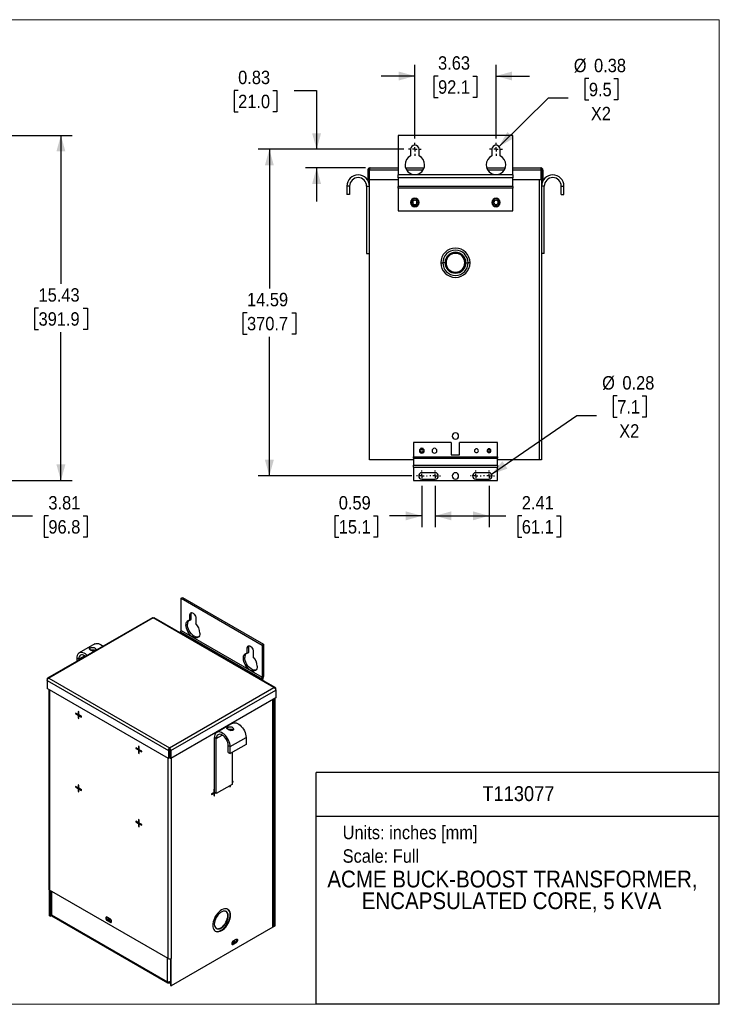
# Model space of a CAD drawing. Header units: inches. Extents: x 0 to 68, y 0 to 44.
# Tile 3 of 3: x 36.7 to 68, y 0 to 44. Entities that reach past the tile are written whole.
import ezdxf
from ezdxf.enums import TextEntityAlignment as Align

# ---------------------------------------------------------------- set-up
doc = ezdxf.new("R2010")
doc.units = ezdxf.units.IN
doc.header["$LTSCALE"] = 4
doc.header["$MEASUREMENT"] = 0
doc.linetypes.add('SLD-Center', pattern=[0.75, 0.6, -0.05, 0.05, -0.05])
doc.linetypes.add('SLD-Solid', pattern=[0])
doc.layers.add('CENTER', color=40, linetype='SLD-Center')
doc.layers.add('SLD-DEFPOINTS', color=7, linetype='Continuous')
doc.layers.add('DIMENSIONS', color=140, linetype='SLD-Solid', lineweight=25)
doc.layers.add('TEXT', color=140, linetype='SLD-Solid', lineweight=25)
doc.styles.add('SLDTEXTSTYLE0', font='GOTHIC.TTF', dxfattribs={"width": 0.913})
doc.dimstyles.new('SLDDIMSTYLE0', dxfattribs={"dimtxt": 0.6, "dimasz": 0.72, "dimexe": 0, "dimexo": 0.0625, "dimgap": 0.15, "dimtad": 0, "dimtih": 1, "dimtoh": 1, "dimrnd": 1e-09, "dimdsep": 46, "dimtxsty": 'SLDTEXTSTYLE0', "dimsah": 1, "dimcen": 0, "dimadec": 0, "dimazin": 2, "dimtfac": 1, "dimtofl": 0, "dimtmove": 0, "dimatfit": 3, "dimfxl": 0, "dimfrac": 2, "dimtolj": 1, "dimtzin": 12, "dimarcsym": 0})
doc.dimstyles.new('SLDDIMSTYLE1', dxfattribs={"dimtxt": 0.6, "dimasz": 0.72, "dimexe": 0, "dimexo": 0.0625, "dimgap": 0.15, "dimtad": 0, "dimtih": 1, "dimtoh": 1, "dimrnd": 1e-09, "dimzin": 12, "dimdsep": 46, "dimtxsty": 'SLDTEXTSTYLE0', "dimsah": 1, "dimcen": 0.09, "dimadec": 0, "dimazin": 3, "dimtfac": 1, "dimtofl": 0, "dimtmove": 0, "dimatfit": 3, "dimfxl": 0, "dimfrac": 2, "dimtolj": 1, "dimtzin": 12, "dimarcsym": 0})
doc.dimstyles.new('SLDDIMSTYLE3', dxfattribs={"dimtxt": 0.6, "dimasz": 0.72, "dimexe": 0, "dimexo": 0.0625, "dimgap": 0.15, "dimtad": 0, "dimtih": 1, "dimtoh": 1, "dimrnd": 1e-09, "dimdsep": 46, "dimtxsty": 'SLDTEXTSTYLE0', "dimsah": 1, "dimcen": 0.09, "dimadec": 0, "dimazin": 2, "dimtfac": 1, "dimtmove": 0, "dimatfit": 0, "dimfxl": 0, "dimfrac": 2, "dimtolj": 1, "dimtzin": 12, "dimarcsym": 0})
doc.dimstyles.new('SLDDIMSTYLE4', dxfattribs={"dimtxt": 0.6, "dimasz": 0.72, "dimexe": 0, "dimexo": 0.0625, "dimgap": 0.15, "dimtad": 0, "dimtih": 1, "dimtoh": 1, "dimrnd": 1e-09, "dimzin": 12, "dimdsep": 46, "dimtxsty": 'SLDTEXTSTYLE0', "dimsah": 1, "dimcen": 0.09, "dimadec": 0, "dimazin": 3, "dimtfac": 1, "dimtmove": 0, "dimatfit": 0, "dimfxl": 0, "dimfrac": 2, "dimtolj": 1, "dimtzin": 12, "dimarcsym": 0})

# ---------------------------------------------------------------- blocks, each defined once
blk = doc.blocks.new('SW_NOTE_0')
at = {"layer": 'TEXT', "color": 0, "insert": (0, 0.766), "char_height": 0.6, "attachment_point": 1, "style": 'SLDTEXTSTYLE0'}
blk.add_mtext('Units: inches [mm]', dxfattribs=at)
blk = doc.blocks.new('SW_NOTE_0_1')
at = {"layer": 'TEXT', "color": 0, "insert": (0, 0.766), "char_height": 0.6, "attachment_point": 1, "style": 'SLDTEXTSTYLE0'}
blk.add_mtext('Scale: Full', dxfattribs=at)
blk = doc.blocks.new('Block1')
at = {"layer": 'TEXT'}
for p, q in [((68, 10.356), (50, 10.356)), ((50, 0), (50, 10.356)), ((68, 0), (68, 10.356)), ((50, 8.409), (68, 8.409)), ((68, 0), (50, 0))]:
    blk.add_line(p, q, dxfattribs=at)
for name, p in [('SW_NOTE_0', (51.179, 7.213)), ('SW_NOTE_0_1', (51.179, 6.161))]:
    blk.add_blockref(name, p, dxfattribs=at)
at = {"layer": 'TEXT', "color": 140, "style": 'SLDTEXTSTYLE0', "width": 0.913}
for tag, height, p in [('AUTOATTR0', 0.667, (57.422, 8.881)), ('AUTOATTR1_0', 0.75, (50.496, 4.998)), ('AUTOATTR1_1', 0.75, (52.032, 4.028))]:
    blk.add_attdef(tag, text='', height=height, dxfattribs=at).set_placement(p, align=Align.BOTTOM_LEFT)
blk = doc.blocks.new('Block2')
at = {"color": 7, "linetype": 'SLD-Solid', "lineweight": 18}
for p, q in [((68, 44), (0, 44)), ((0, 0), (0, 44)), ((68, 0), (68, 44)), ((68, 0), (0, 0))]:
    blk.add_line(p, q, dxfattribs=at)
blk = doc.blocks.new('_D_7')
at = {"layer": 'DIMENSIONS'}
for p, q in [((32.086, 25.594), (32.086, 21.328)), ((35.896, 23.203), (35.896, 21.328)), ((32.086, 21.828), (35.896, 21.828)), ((35.896, 21.828), (37.289, 21.828)), ((37.997, 21.823), (37.815, 21.823)), ((37.815, 21.823), (37.815, 20.871)), ((39.549, 21.823), (39.732, 21.823)), ((39.732, 21.823), (39.732, 20.871)), ((37.815, 20.871), (37.997, 20.871)), ((39.732, 20.871), (39.549, 20.871))]:
    blk.add_line(p, q, dxfattribs=at)
for points in [[(32.086, 21.828), (32.806, 21.628), (32.806, 22.028)], [(35.896, 21.828), (35.176, 22.028), (35.176, 21.628)]]:
    blk.add_solid(points, dxfattribs=at)
at = {"layer": 'DIMENSIONS', "char_height": 0.6, "attachment_point": 1, "style": 'SLDTEXTSTYLE0'}
for s, insert in [('3.81', (37.997, 22.712)), ('96.8', (37.997, 21.637))]:
    blk.add_mtext(s, dxfattribs=dict(at, insert=insert))
blk = doc.blocks.new('_D_8')
at = {"layer": 'DIMENSIONS'}
for p, q in [((36.218, 38.832), (39.056, 38.832)), ((38.556, 38.832), (38.556, 32.196)), ((37.558, 31.113), (37.375, 31.113)), ((37.375, 31.113), (37.375, 30.16)), ((39.553, 31.113), (39.736, 31.113)), ((39.736, 31.113), (39.736, 30.16)), ((37.375, 30.16), (37.558, 30.16)), ((38.556, 23.403), (38.556, 30.038)), ((39.736, 30.16), (39.553, 30.16)), ((36.096, 23.403), (39.056, 23.403))]:
    blk.add_line(p, q, dxfattribs=at)
for points in [[(38.556, 38.832), (38.356, 38.112), (38.756, 38.112)], [(38.556, 23.403), (38.756, 24.123), (38.356, 24.123)]]:
    blk.add_solid(points, dxfattribs=at)
at = {"layer": 'DIMENSIONS', "char_height": 0.6, "attachment_point": 1, "style": 'SLDTEXTSTYLE0'}
for s, insert in [('15.43', (37.558, 32.001)), ('391.9', (37.558, 30.926))]:
    blk.add_mtext(s, dxfattribs=dict(at, insert=insert))
blk = doc.blocks.new('_D_11')
at = {"layer": 'DIMENSIONS'}
for p, q in [((46.471, 40.833), (46.289, 40.833)), ((46.289, 40.833), (46.289, 39.881)), ((48.023, 40.833), (48.206, 40.833)), ((48.206, 40.833), (48.206, 39.881)), ((48.975, 40.838), (49.975, 40.838)), ((49.975, 40.838), (49.975, 38.207)), ((46.289, 39.881), (46.471, 39.881)), ((48.206, 39.881), (48.023, 39.881)), ((53.875, 38.207), (49.475, 38.207)), ((52.165, 37.379), (49.475, 37.379)), ((49.975, 37.379), (49.975, 35.879))]:
    blk.add_line(p, q, dxfattribs=at)
for points in [[(49.975, 38.207), (50.175, 38.927), (49.775, 38.927)], [(49.975, 37.379), (49.775, 36.659), (50.175, 36.659)]]:
    blk.add_solid(points, dxfattribs=at)
at = {"layer": 'DIMENSIONS', "char_height": 0.6, "attachment_point": 1, "style": 'SLDTEXTSTYLE0'}
for s, insert in [('0.83', (46.471, 41.721)), ('21.0', (46.471, 40.647))]:
    blk.add_mtext(s, dxfattribs=dict(at, insert=insert))
blk = doc.blocks.new('_D_12')
at = {"layer": 'DIMENSIONS'}
for p, q in [((53.875, 38.207), (47.365, 38.207)), ((47.865, 38.207), (47.865, 31.989)), ((46.868, 30.905), (46.685, 30.905)), ((46.685, 30.905), (46.685, 29.953)), ((48.863, 30.905), (49.046, 30.905)), ((49.046, 30.905), (49.046, 29.953)), ((46.685, 29.953), (46.868, 29.953)), ((49.046, 29.953), (48.863, 29.953)), ((47.865, 23.613), (47.865, 29.831)), ((54.234, 23.613), (47.365, 23.613))]:
    blk.add_line(p, q, dxfattribs=at)
for points in [[(47.865, 38.207), (47.665, 37.487), (48.065, 37.487)], [(47.865, 23.613), (48.065, 24.333), (47.665, 24.333)]]:
    blk.add_solid(points, dxfattribs=at)
at = {"layer": 'DIMENSIONS', "char_height": 0.6, "attachment_point": 1, "style": 'SLDTEXTSTYLE0'}
for s, insert in [('14.59', (46.868, 31.793)), ('370.7', (46.868, 30.719))]:
    blk.add_mtext(s, dxfattribs=dict(at, insert=insert))
blk = doc.blocks.new('_D_13')
at = {"layer": 'DIMENSIONS'}
for p, q in [((54.362, 38.694), (54.362, 41.983)), ((57.987, 38.694), (57.987, 41.983)), ((54.362, 41.483), (52.862, 41.483)), ((55.399, 41.478), (55.216, 41.478)), ((55.216, 41.478), (55.216, 40.526)), ((56.951, 41.478), (57.133, 41.478)), ((57.133, 41.478), (57.133, 40.526)), ((57.987, 41.483), (59.487, 41.483)), ((55.216, 40.526), (55.399, 40.526)), ((57.133, 40.526), (56.951, 40.526))]:
    blk.add_line(p, q, dxfattribs=at)
for points in [[(54.362, 41.483), (53.642, 41.683), (53.642, 41.283)], [(57.987, 41.483), (58.707, 41.283), (58.707, 41.683)]]:
    blk.add_solid(points, dxfattribs=at)
at = {"layer": 'DIMENSIONS', "char_height": 0.6, "attachment_point": 1, "style": 'SLDTEXTSTYLE0'}
for s, insert in [('3.63', (55.399, 42.367)), ('92.1', (55.399, 41.292))]:
    blk.add_mtext(s, dxfattribs=dict(at, insert=insert))
blk = doc.blocks.new('_D_14')
at = {"layer": 'DIMENSIONS'}
for p, q in [((62.134, 41.365), (61.952, 41.365)), ((61.952, 41.365), (61.952, 40.413)), ((63.243, 41.365), (63.426, 41.365)), ((63.426, 41.365), (63.426, 40.413)), ((58.121, 38.338), (60.335, 40.501)), ((60.335, 40.501), (61.21, 40.501)), ((61.952, 40.413), (62.134, 40.413)), ((63.426, 40.413), (63.243, 40.413))]:
    blk.add_line(p, q, dxfattribs=at)
blk.add_solid([(58.121, 38.338), (58.776, 38.698), (58.497, 38.984)], dxfattribs=at)
at = {"layer": 'DIMENSIONS', "char_height": 0.6, "attachment_point": 1, "style": 'SLDTEXTSTYLE0'}
for s, insert in [('%%c', (61.46, 42.254)), ('0.38', (62.365, 42.254)), ('9.5', (62.134, 41.179)), ('X2', (62.223, 40.105))]:
    blk.add_mtext(s, dxfattribs=dict(at, insert=insert))
blk = doc.blocks.new('_D_15')
at = {"layer": 'DIMENSIONS'}
for p, q in [((54.675, 23.172), (54.675, 21.328)), ((55.269, 23.172), (55.269, 21.328)), ((50.965, 21.823), (50.782, 21.823)), ((50.782, 21.823), (50.782, 20.871)), ((52.517, 21.823), (52.7, 21.823)), ((52.7, 21.823), (52.7, 20.871)), ((54.675, 21.828), (53.226, 21.828)), ((55.269, 21.828), (56.769, 21.828)), ((50.782, 20.871), (50.965, 20.871)), ((52.7, 20.871), (52.517, 20.871))]:
    blk.add_line(p, q, dxfattribs=at)
for points in [[(54.675, 21.828), (53.955, 22.028), (53.955, 21.628)], [(55.269, 21.828), (55.989, 21.628), (55.989, 22.028)]]:
    blk.add_solid(points, dxfattribs=at)
at = {"layer": 'DIMENSIONS', "char_height": 0.6, "attachment_point": 1, "style": 'SLDTEXTSTYLE0'}
for s, insert in [('0.59', (50.965, 22.712)), ('15.1', (50.965, 21.637))]:
    blk.add_mtext(s, dxfattribs=dict(at, insert=insert))
blk = doc.blocks.new('_D_16')
at = {"layer": 'DIMENSIONS'}
for p, q in [((55.269, 23.172), (55.269, 21.328)), ((57.675, 23.172), (57.675, 21.328)), ((55.269, 21.828), (57.675, 21.828)), ((57.675, 21.828), (58.429, 21.828)), ((59.138, 21.823), (58.955, 21.823)), ((58.955, 21.823), (58.955, 20.871)), ((60.69, 21.823), (60.872, 21.823)), ((60.872, 21.823), (60.872, 20.871)), ((58.955, 20.871), (59.138, 20.871)), ((60.872, 20.871), (60.69, 20.871))]:
    blk.add_line(p, q, dxfattribs=at)
for points in [[(55.269, 21.828), (55.989, 21.628), (55.989, 22.028)], [(57.675, 21.828), (56.955, 22.028), (56.955, 21.628)]]:
    blk.add_solid(points, dxfattribs=at)
at = {"layer": 'DIMENSIONS', "char_height": 0.6, "attachment_point": 1, "style": 'SLDTEXTSTYLE0'}
for s, insert in [('2.41', (59.138, 22.712)), ('61.1', (59.138, 21.637))]:
    blk.add_mtext(s, dxfattribs=dict(at, insert=insert))
blk = doc.blocks.new('_D_17')
at = {"layer": 'DIMENSIONS'}
for p, q in [((63.4, 27.184), (63.217, 27.184)), ((63.217, 27.184), (63.217, 26.231)), ((64.508, 27.184), (64.691, 27.184)), ((64.691, 27.184), (64.691, 26.231)), ((57.791, 23.693), (61.601, 26.319)), ((61.601, 26.319), (62.476, 26.319)), ((63.217, 26.231), (63.4, 26.231)), ((64.691, 26.231), (64.508, 26.231))]:
    blk.add_line(p, q, dxfattribs=at)
blk.add_solid([(57.791, 23.693), (58.497, 23.937), (58.27, 24.266)], dxfattribs=at)
at = {"layer": 'DIMENSIONS', "char_height": 0.6, "attachment_point": 1, "style": 'SLDTEXTSTYLE0'}
for s, insert in [('%%c', (62.726, 28.072)), ('0.28', (63.631, 28.072)), ('7.1', (63.4, 26.998)), ('X2', (63.489, 25.923))]:
    blk.add_mtext(s, dxfattribs=dict(at, insert=insert))
blk = doc.blocks.new('SW_CENTERMARKSYMBOL_3')
at = {"layer": 'CENTER', "color": 0}
for p, q in [((-0.2, 0), (-0.240625, 0)), ((0, 0), (-0.1, 0)), ((0, 0.2), (0, 0.240625)), ((0, 0), (0, 0.1)), ((0, 0), (0, -0.1)), ((0, 0), (0.1, 0)), ((0.2, 0), (0.240625, 0)), ((0, -0.2), (0, -0.240625))]:
    blk.add_line(p, q, dxfattribs=at)
blk = doc.blocks.new('SW_CENTERMARKSYMBOL_4')
at = {"layer": 'CENTER', "color": 0}
for p, q in [((-0.2, 0), (-0.240625, 0)), ((0, 0), (-0.1, 0)), ((0, 0.2), (0, 0.240625)), ((0, 0), (0, 0.1)), ((0, 0), (0, -0.1)), ((0, 0), (0.1, 0)), ((0.2, 0), (0.240625, 0)), ((0, -0.2), (0, -0.240625))]:
    blk.add_line(p, q, dxfattribs=at)
blk = doc.blocks.new('SW_CENTERMARKSYMBOL_5')
at = {"layer": 'CENTER', "color": 0}
for p, q in [((-0.2, 0), (-0.240625, 0)), ((0, 0), (-0.1, 0)), ((0, 0.2), (0, 0.240625)), ((0, 0), (0, 0.1)), ((0, 0), (0, -0.1)), ((0, 0), (0.1, 0)), ((0.2, 0), (0.240625, 0)), ((0, -0.2), (0, -0.240625))]:
    blk.add_line(p, q, dxfattribs=at)
blk = doc.blocks.new('SW_CENTERMARKSYMBOL_6')
at = {"layer": 'CENTER', "color": 0}
for p, q in [((-0.2, 0), (-0.240625, 0)), ((0, 0), (-0.1, 0)), ((0, 0.2), (0, 0.240625)), ((0, 0), (0, 0.1)), ((0, 0), (0, -0.1)), ((0, 0), (0.1, 0)), ((0.2, 0), (0.240625, 0)), ((0, -0.2), (0, -0.240625))]:
    blk.add_line(p, q, dxfattribs=at)
blk = doc.blocks.new('SW_CENTERMARKSYMBOL_7')
at = {"layer": 'CENTER', "color": 0}
for p, q in [((-0.2, 0), (-0.2875, 0)), ((0, 0), (-0.1, 0)), ((0, 0.2), (0, 0.2875)), ((0, 0), (0, 0.1)), ((0, 0), (0, -0.1)), ((0, 0), (0.1, 0)), ((0.2, 0), (0.2875, 0)), ((0, -0.2), (0, -0.2875))]:
    blk.add_line(p, q, dxfattribs=at)
blk = doc.blocks.new('SW_CENTERMARKSYMBOL_8')
at = {"layer": 'CENTER', "color": 0}
for p, q in [((-0.2, 0), (-0.2875, 0)), ((0, 0), (-0.1, 0)), ((0, 0.2), (0, 0.2875)), ((0, 0), (0, 0.1)), ((0, 0), (0, -0.1)), ((0, 0), (0.1, 0)), ((0.2, 0), (0.2875, 0)), ((0, -0.2), (0, -0.2875))]:
    blk.add_line(p, q, dxfattribs=at)

msp = doc.modelspace()

# ---------------------------------------------------------------- linework, layer by layer
for p, q in [((53.612, 38.832), (53.612, 37.068)), ((58.737, 38.832), (53.612, 38.832)), ((58.737, 37.068), (58.737, 38.832)), ((54.175, 38.207), (54.175, 37.912)), ((54.55, 37.912), (54.55, 38.207)), ((57.8, 38.207), (57.8, 37.912)), ((58.175, 37.912), (58.175, 38.207)), ((52.267, 37.282), (52.315, 37.282)), ((52.267, 37.282), (52.267, 36.849)), ((52.315, 37.282), (52.315, 36.849)), ((52.33, 24.332), (52.33, 37.332)), ((52.33, 37.332), (52.35, 37.332)), ((52.343, 36.849), (52.343, 37.282)), ((53.612, 37.282), (52.343, 37.282)), ((52.365, 37.379), (53.612, 37.379)), ((58.737, 37.068), (53.612, 37.068)), ((53.612, 36.934), (53.612, 37.068)), ((53.947, 37.379), (54.778, 37.379)), ((54.731, 37.282), (53.993, 37.282)), ((57.572, 37.379), (58.403, 37.379)), ((58.356, 37.282), (57.618, 37.282)), ((58.737, 37.379), (59.985, 37.379)), ((60.007, 37.282), (58.737, 37.282)), ((58.737, 37.068), (58.737, 36.934)), ((60.007, 36.849), (60.007, 37.282)), ((60.02, 37.317), (60.02, 24.332)), ((60.083, 37.282), (60.035, 37.282)), ((60.035, 37.282), (60.035, 36.849)), ((60.083, 37.282), (60.083, 36.849)), ((51.449, 36.562), (51.33, 36.562)), ((51.33, 36.562), (51.33, 36.187)), ((51.449, 36.562), (51.449, 36.187)), ((52.21, 36.562), (52.21, 33.552)), ((52.21, 36.562), (52.33, 36.562)), ((52.315, 36.849), (52.267, 36.849)), ((53.612, 36.849), (52.343, 36.849)), ((58.737, 36.934), (53.612, 36.934)), ((53.612, 36.934), (53.612, 36.549)), ((58.737, 36.549), (53.612, 36.549)), ((53.612, 36.478), (53.612, 36.549)), ((58.737, 36.549), (58.737, 36.934)), ((60.007, 36.849), (58.737, 36.849)), ((58.737, 36.549), (58.737, 36.478)), ((59.922, 24.332), (59.922, 36.849)), ((60.139, 36.562), (60.02, 36.562)), ((60.035, 36.849), (60.083, 36.849)), ((60.139, 33.552), (60.139, 36.562)), ((60.9, 36.562), (61.02, 36.562)), ((60.9, 36.187), (60.9, 36.562)), ((61.02, 36.187), (61.02, 36.562)), ((51.449, 36.187), (51.33, 36.187)), ((58.737, 36.478), (53.612, 36.478)), ((53.612, 36.478), (53.612, 35.457)), ((58.737, 35.457), (58.737, 36.478)), ((60.9, 36.187), (61.02, 36.187)), ((54.266, 35.832), (54.206, 35.832)), ((54.458, 35.832), (54.518, 35.832)), ((57.891, 35.832), (57.831, 35.832)), ((58.083, 35.832), (58.143, 35.832)), ((53.612, 35.457), (58.737, 35.457)), ((52.21, 33.552), (52.33, 33.552)), ((60.139, 33.552), (60.02, 33.552)), ((55.52, 33.138), (55.609, 33.138)), ((55.709, 33.138), (55.609, 33.138)), ((55.754, 33.138), (55.709, 33.138)), ((56.595, 33.138), (56.64, 33.138)), ((56.64, 33.138), (56.741, 33.138)), ((56.829, 33.138), (56.741, 33.138)), ((55.987, 25.113), (54.3, 25.113)), ((54.3, 25.113), (54.3, 24.466)), ((55.987, 25.113), (55.987, 24.553)), ((56.362, 24.553), (56.362, 25.113)), ((58.05, 25.113), (56.362, 25.113)), ((58.05, 24.466), (58.05, 25.113)), ((54.731, 24.832), (54.618, 24.832)), ((54.618, 24.644), (54.731, 24.644)), ((54.3, 24.332), (52.33, 24.332)), ((54.3, 24.413), (54.3, 24.466)), ((54.3, 24.466), (58.05, 24.466)), ((54.3, 24.413), (58.05, 24.413)), ((54.3, 24.413), (54.3, 24.097)), ((55.987, 24.553), (56.362, 24.553)), ((58.05, 24.466), (58.05, 24.413)), ((58.05, 24.097), (58.05, 24.413)), ((59.922, 24.332), (58.05, 24.332)), ((60.02, 24.332), (59.922, 24.332)), ((54.3, 24.002), (54.3, 24.097)), ((54.3, 24.097), (58.05, 24.097)), ((54.3, 24.002), (58.05, 24.002)), ((54.3, 24.002), (54.3, 23.403)), ((58.05, 24.097), (58.05, 24.002)), ((58.05, 23.403), (58.05, 24.002)), ((54.3, 23.403), (58.05, 23.403)), ((55.269, 23.753), (54.675, 23.753)), ((54.675, 23.472), (55.269, 23.472)), ((57.675, 23.753), (57.081, 23.753)), ((57.081, 23.472), (57.675, 23.472)), ((43.919, 18.148), (43.983, 18.185)), ((43.919, 18.148), (47.543, 16.056)), ((43.919, 16.708), (43.919, 18.148)), ((43.983, 18.185), (47.607, 16.092)), ((42.639, 17.274), (37.963, 14.575)), ((42.68, 17.265), (38.02, 14.575)), ((48.068, 14.155), (42.68, 17.265)), ((48.125, 14.155), (42.721, 17.274)), ((44.317, 17.408), (44.38, 17.445)), ((44.317, 17.167), (44.317, 17.408)), ((44.317, 17.167), (44.38, 17.204)), ((44.38, 17.204), (44.38, 17.445)), ((44.582, 17.255), (44.582, 17.014)), ((44.14, 16.947), (44.204, 16.983)), ((43.88, 16.606), (43.899, 16.638)), ((43.899, 16.638), (47.522, 14.546)), ((43.919, 16.708), (47.543, 14.616)), ((40.075, 16.108), (39.368, 15.7)), ((39.879, 15.831), (39.855, 15.923)), ((46.88, 15.928), (46.944, 15.965)), ((46.88, 15.688), (46.88, 15.928)), ((46.944, 15.724), (46.944, 15.965)), ((47.543, 16.056), (47.607, 16.092)), ((47.543, 16.056), (47.543, 14.616)), ((47.607, 16.092), (47.607, 14.653)), ((39.349, 15.422), (39.265, 15.471)), ((39.265, 15.471), (39.265, 15.327)), ((39.618, 15.577), (39.349, 15.422)), ((39.349, 15.422), (39.349, 15.375)), ((40.056, 15.83), (39.981, 15.787)), ((40.056, 15.784), (40.056, 15.83)), ((46.703, 15.467), (46.767, 15.503)), ((46.88, 15.688), (46.944, 15.724)), ((47.145, 15.775), (47.145, 15.535)), ((37.935, 14.526), (37.955, 14.514)), ((37.935, 14.526), (37.935, 14.464)), ((38.02, 14.575), (43.408, 11.465)), ((47.522, 14.546), (47.504, 14.514)), ((47.567, 14.521), (47.522, 14.546)), ((47.607, 14.653), (47.543, 14.616)), ((47.567, 14.521), (47.548, 14.488)), ((37.935, 14.464), (43.355, 11.336)), ((37.935, 14.464), (37.935, 14.111)), ((43.355, 10.983), (37.935, 14.111)), ((43.408, 11.465), (48.068, 14.155)), ((48.153, 14.106), (48.133, 14.094)), ((48.153, 14.044), (48.153, 14.106)), ((38.011, 14.068), (38.011, 5.146)), ((38.04, 14.051), (38.04, 5.106)), ((43.462, 11.336), (48.153, 14.044)), ((48.153, 13.691), (43.462, 10.983)), ((48.084, 3.481), (48.084, 13.651)), ((48.118, 3.501), (48.118, 13.671)), ((48.153, 14.044), (48.153, 13.691)), ((48.013, 3.44), (48.013, 13.61)), ((48.042, 3.48), (48.042, 13.627)), ((39.331, 12.947), (39.209, 13.017)), ((39.209, 13.017), (39.209, 12.992)), ((39.226, 13.002), (39.209, 12.992)), ((39.209, 12.992), (39.331, 12.922)), ((39.226, 13.008), (39.226, 13.002)), ((39.226, 13.002), (39.347, 12.931)), ((39.353, 13.075), (39.331, 13.087)), ((39.331, 13.087), (39.331, 12.947)), ((39.347, 12.957), (39.331, 12.947)), ((39.347, 12.931), (39.331, 12.922)), ((39.331, 12.922), (39.331, 12.781)), ((39.347, 12.791), (39.331, 12.781)), ((39.331, 12.781), (39.353, 12.768)), ((39.347, 13.078), (39.347, 12.957)), ((39.347, 12.931), (39.347, 12.791)), ((39.347, 12.791), (39.353, 12.788)), ((39.353, 12.934), (39.353, 13.075)), ((39.474, 12.864), (39.353, 12.934)), ((39.37, 12.919), (39.353, 12.909)), ((39.353, 12.768), (39.353, 12.909)), ((39.353, 12.909), (39.474, 12.839)), ((39.37, 12.919), (39.474, 12.858)), ((39.474, 12.839), (39.474, 12.864)), ((46.22, 12.561), (45.513, 12.152)), ((46.024, 12.283), (46, 12.376)), ((45.494, 11.875), (45.409, 11.923)), ((45.409, 9.466), (45.409, 11.923)), ((45.494, 11.875), (45.763, 12.03)), ((46.116, 11.515), (46.823, 11.923)), ((46.126, 12.24), (46.201, 12.283)), ((46.201, 12.283), (46.201, 12.233)), ((46.823, 11.923), (46.823, 11.617)), ((42.026, 11.391), (41.905, 11.461)), ((41.905, 11.461), (41.905, 11.436)), ((41.921, 11.445), (41.905, 11.436)), ((41.921, 11.451), (41.921, 11.445)), ((41.921, 11.445), (42.043, 11.375)), ((42.026, 11.531), (42.026, 11.391)), ((42.048, 11.519), (42.026, 11.531)), ((42.043, 11.522), (42.043, 11.401)), ((42.048, 11.378), (42.048, 11.519)), ((43.408, 11.426), (43.408, 11.465)), ((45.494, 9.417), (45.494, 11.875)), ((46.032, 11.564), (46.116, 11.515)), ((46.032, 11.258), (46.032, 11.564)), ((46.823, 11.617), (46.116, 11.209)), ((46.116, 11.209), (46.116, 11.515)), ((41.905, 11.436), (42.026, 11.366)), ((42.043, 11.401), (42.026, 11.391)), ((42.043, 11.375), (42.026, 11.366)), ((42.026, 11.366), (42.026, 11.225)), ((42.043, 11.235), (42.026, 11.225)), ((42.026, 11.225), (42.048, 11.212)), ((42.043, 11.375), (42.043, 11.235)), ((42.043, 11.235), (42.048, 11.232)), ((42.17, 11.308), (42.048, 11.378)), ((42.065, 11.363), (42.048, 11.353)), ((42.048, 11.212), (42.048, 11.353)), ((42.048, 11.353), (42.17, 11.283)), ((42.065, 11.363), (42.17, 11.302)), ((42.17, 11.283), (42.17, 11.308)), ((43.355, 11.336), (43.388, 11.355)), ((43.355, 11.336), (43.355, 10.983)), ((43.388, 11.002), (43.355, 10.983)), ((43.388, 11.355), (43.388, 11.002)), ((43.462, 11.336), (43.428, 11.355)), ((43.428, 11.355), (43.428, 11.002)), ((43.428, 11.002), (43.462, 10.983)), ((43.462, 11.336), (43.462, 10.983)), ((46.032, 11.258), (46.116, 11.209)), ((46.201, 11.258), (46.201, 9.825)), ((43.339, 2.047), (43.339, 10.992)), ((43.477, 10.992), (43.477, 2.047)), ((39.331, 9.669), (39.209, 9.739)), ((39.209, 9.739), (39.209, 9.713)), ((39.226, 9.723), (39.209, 9.713)), ((39.209, 9.713), (39.331, 9.643)), ((39.226, 9.729), (39.226, 9.723)), ((39.226, 9.723), (39.347, 9.653)), ((39.353, 9.796), (39.331, 9.809)), ((39.331, 9.809), (39.331, 9.669)), ((39.347, 9.799), (39.347, 9.678)), ((39.353, 9.656), (39.353, 9.796)), ((46.201, 9.825), (45.494, 9.417)), ((46.105, 9.77), (46.105, 9.714)), ((46.105, 9.734), (46.111, 9.737)), ((46.105, 9.714), (46.127, 9.727)), ((46.111, 9.737), (46.111, 9.773)), ((46.111, 9.737), (46.127, 9.727)), ((46.127, 9.727), (46.127, 9.783)), ((46.249, 9.963), (46.201, 9.935)), ((46.201, 9.929), (46.232, 9.947)), ((46.201, 9.91), (46.249, 9.938)), ((46.232, 9.947), (46.232, 9.953)), ((46.232, 9.947), (46.249, 9.938)), ((46.249, 9.938), (46.249, 9.963)), ((39.347, 9.678), (39.331, 9.669)), ((39.347, 9.653), (39.331, 9.643)), ((39.331, 9.643), (39.331, 9.503)), ((39.347, 9.513), (39.331, 9.503)), ((39.331, 9.503), (39.353, 9.49)), ((39.347, 9.653), (39.347, 9.513)), ((39.347, 9.513), (39.353, 9.51)), ((39.474, 9.586), (39.353, 9.656)), ((39.37, 9.64), (39.353, 9.63)), ((39.353, 9.49), (39.353, 9.63)), ((39.353, 9.63), (39.474, 9.56)), ((39.37, 9.64), (39.474, 9.58)), ((39.474, 9.56), (39.474, 9.586)), ((45.398, 9.472), (45.277, 9.402)), ((45.277, 9.396), (45.381, 9.456)), ((45.277, 9.376), (45.398, 9.446)), ((45.277, 9.402), (45.277, 9.376)), ((45.381, 9.456), (45.398, 9.446)), ((45.409, 9.619), (45.398, 9.612)), ((45.398, 9.612), (45.398, 9.472)), ((45.398, 9.446), (45.398, 9.306)), ((45.398, 9.326), (45.403, 9.329)), ((45.398, 9.306), (45.42, 9.319)), ((45.403, 9.495), (45.403, 9.615)), ((45.403, 9.495), (45.409, 9.491)), ((45.403, 9.469), (45.409, 9.472)), ((45.403, 9.329), (45.403, 9.469)), ((45.403, 9.469), (45.42, 9.459)), ((45.403, 9.329), (45.42, 9.319)), ((45.494, 9.417), (45.409, 9.466)), ((45.42, 9.319), (45.42, 9.459)), ((45.42, 9.459), (45.42, 9.459)), ((42.026, 8.113), (41.905, 8.183)), ((41.905, 8.183), (41.905, 8.157)), ((41.921, 8.167), (41.905, 8.157)), ((41.905, 8.157), (42.026, 8.087)), ((41.921, 8.173), (41.921, 8.167)), ((41.921, 8.167), (42.043, 8.097)), ((42.026, 8.253), (42.026, 8.113)), ((42.048, 8.24), (42.026, 8.253)), ((42.043, 8.122), (42.026, 8.113)), ((42.043, 8.097), (42.026, 8.087)), ((42.026, 8.087), (42.026, 7.947)), ((42.043, 7.957), (42.026, 7.947)), ((42.026, 7.947), (42.048, 7.934)), ((42.043, 8.243), (42.043, 8.122)), ((42.043, 8.097), (42.043, 7.957)), ((42.043, 7.957), (42.048, 7.954)), ((42.048, 8.1), (42.048, 8.24)), ((42.17, 8.03), (42.048, 8.1)), ((42.065, 8.084), (42.048, 8.074)), ((42.048, 7.934), (42.048, 8.074)), ((42.048, 8.074), (42.17, 8.004)), ((42.065, 8.084), (42.17, 8.024)), ((42.17, 8.004), (42.17, 8.03)), ((43.339, 2.047), (38.04, 5.106)), ((38.04, 3.961), (38.04, 5.106)), ((38.073, 3.941), (38.073, 5.086)), ((38.105, 5.068), (38.105, 4.043)), ((38.134, 5.052), (38.134, 3.991)), ((38.073, 3.941), (38.04, 3.961)), ((38.073, 3.941), (38.135, 3.977)), ((38.134, 3.991), (43.313, 1.002)), ((46.114, 3.997), (46.131, 3.987)), ((38.154, 3.947), (43.333, 0.957)), ((40.756, 3.819), (40.623, 3.895)), ((40.657, 3.762), (40.623, 3.742)), ((40.623, 3.742), (40.756, 3.666)), ((40.657, 3.762), (40.789, 3.685)), ((40.723, 3.751), (40.757, 3.77)), ((40.789, 3.685), (40.756, 3.666)), ((40.765, 3.767), (40.757, 3.77)), ((46.009, 3.955), (46.026, 3.946)), ((48.013, 3.44), (43.477, 0.822)), ((48.042, 3.505), (48.084, 3.481)), ((48.118, 3.501), (48.084, 3.481)), ((46.214, 2.696), (46.347, 2.773)), ((46.248, 2.677), (46.214, 2.696)), ((46.238, 2.788), (46.23, 2.784)), ((46.272, 2.769), (46.238, 2.788)), ((46.248, 2.83), (46.381, 2.906)), ((46.381, 2.753), (46.248, 2.677)), ((46.381, 2.753), (46.347, 2.773)), ((43.313, 1.002), (43.313, 2.062)), ((43.444, 2.034), (43.444, 0.841)), ((43.477, 0.822), (43.477, 2.047)), ((43.382, 1.001), (43.382, 0.962)), ((43.44, 0.963), (43.444, 0.964)), ((43.444, 0.841), (43.477, 0.822))]:
    msp.add_line(p, q)
at = {"flags": 128}
for points in [[(44.14, 16.947), (44.143, 16.995), (44.152, 17.039), (44.167, 17.078), (44.188, 17.11), (44.214, 17.136), (44.244, 17.154), (44.279, 17.165), (44.317, 17.167)], [(44.317, 17.408), (44.322, 17.448), (44.338, 17.479), (44.363, 17.497), (44.395, 17.502), (44.431, 17.494), (44.468, 17.472), (44.505, 17.439), (44.536, 17.397), (44.561, 17.35), (44.577, 17.301), (44.582, 17.255)], [(44.38, 17.445), (44.386, 17.485), (44.393, 17.503)], [(44.759, 16.589), (44.754, 16.527), (44.738, 16.472), (44.713, 16.428), (44.678, 16.395), (44.636, 16.375), (44.587, 16.369), (44.534, 16.376), (44.478, 16.396), (44.421, 16.429), (44.365, 16.473), (44.312, 16.528), (44.263, 16.591), (44.221, 16.659), (44.187, 16.732), (44.161, 16.806), (44.146, 16.878), (44.14, 16.947)], [(44.698, 16.411), (44.651, 16.405), (44.598, 16.412), (44.542, 16.432), (44.484, 16.465), (44.428, 16.51), (44.375, 16.564), (44.327, 16.627), (44.284, 16.696), (44.25, 16.768), (44.225, 16.842), (44.209, 16.915), (44.204, 16.983)], [(40.075, 16.108), (40.086, 16.113), (40.132, 16.128), (40.183, 16.131), (40.238, 16.121), (40.296, 16.099), (40.354, 16.065), (40.412, 16.02), (40.433, 16.001)], [(46.88, 15.928), (46.886, 15.968), (46.901, 15.999), (46.926, 16.018), (46.958, 16.023), (46.994, 16.014), (47.032, 15.992), (47.068, 15.959), (47.1, 15.917), (47.124, 15.87), (47.14, 15.821), (47.145, 15.775)], [(46.944, 15.965), (46.949, 16.005), (46.956, 16.023)], [(39.726, 15.593), (39.705, 15.612), (39.647, 15.657), (39.589, 15.69), (39.531, 15.712), (39.476, 15.722), (39.425, 15.72), (39.379, 15.705), (39.339, 15.678), (39.307, 15.64), (39.284, 15.592), (39.269, 15.535), (39.265, 15.471)], [(39.656, 15.552), (39.618, 15.577), (39.566, 15.602), (39.515, 15.613), (39.469, 15.611), (39.428, 15.596), (39.394, 15.568), (39.37, 15.529), (39.354, 15.48), (39.349, 15.422)], [(46.703, 15.467), (46.707, 15.515), (46.716, 15.559), (46.731, 15.598), (46.751, 15.63), (46.777, 15.656), (46.808, 15.674), (46.842, 15.685), (46.88, 15.688)], [(47.322, 15.11), (47.317, 15.047), (47.301, 14.993), (47.276, 14.948), (47.241, 14.916), (47.199, 14.896), (47.151, 14.889), (47.098, 14.896), (47.041, 14.916), (46.984, 14.949), (46.928, 14.994), (46.875, 15.048), (46.826, 15.111), (46.784, 15.18), (46.75, 15.252), (46.724, 15.326), (46.709, 15.398), (46.703, 15.467)], [(47.261, 14.932), (47.214, 14.926), (47.161, 14.932), (47.105, 14.953), (47.048, 14.986), (46.992, 15.03), (46.938, 15.085), (46.89, 15.147), (46.848, 15.216), (46.813, 15.289), (46.788, 15.362), (46.772, 15.435), (46.767, 15.503)], [(46.22, 12.561), (46.23, 12.566), (46.277, 12.581), (46.328, 12.583), (46.383, 12.573), (46.441, 12.551), (46.499, 12.518), (46.557, 12.473), (46.612, 12.419), (46.663, 12.358), (46.709, 12.29), (46.749, 12.217), (46.781, 12.142), (46.804, 12.067), (46.819, 11.993), (46.823, 11.923)], [(46.116, 11.515), (46.112, 11.585), (46.097, 11.659), (46.074, 11.734), (46.042, 11.809), (46.002, 11.881), (45.956, 11.949), (45.905, 12.011), (45.85, 12.065), (45.792, 12.109), (45.734, 12.143), (45.676, 12.165), (45.621, 12.175), (45.569, 12.173), (45.523, 12.158), (45.484, 12.131), (45.452, 12.093), (45.428, 12.045), (45.414, 11.988), (45.409, 11.923)], [(46.032, 11.564), (46.027, 11.628), (46.011, 11.695), (45.986, 11.763), (45.953, 11.829), (45.912, 11.891), (45.866, 11.947), (45.815, 11.994), (45.763, 12.03), (45.71, 12.054), (45.66, 12.066), (45.613, 12.064), (45.573, 12.049), (45.539, 12.021), (45.514, 11.982), (45.499, 11.932), (45.494, 11.875)], [(43.403, 11.42), (43.408, 11.42), (43.413, 11.42)], [(46.131, 3.987), (46.126, 4.056), (46.111, 4.117), (46.088, 4.17), (46.055, 4.213), (46.014, 4.244), (45.967, 4.264), (45.914, 4.271), (45.856, 4.265), (45.795, 4.247), (45.733, 4.216), (45.671, 4.175), (45.61, 4.123), (45.553, 4.062), (45.499, 3.994), (45.452, 3.92), (45.411, 3.841), (45.379, 3.761), (45.355, 3.681), (45.34, 3.602), (45.335, 3.528)], [(45.335, 3.528), (45.34, 3.459), (45.355, 3.397), (45.379, 3.344), (45.411, 3.301), (45.452, 3.27), (45.499, 3.251), (45.553, 3.244), (45.61, 3.249), (45.671, 3.268), (45.733, 3.298), (45.795, 3.339), (45.856, 3.391), (45.914, 3.452), (45.967, 3.521), (46.014, 3.595), (46.055, 3.673), (46.088, 3.753), (46.111, 3.834), (46.126, 3.912), (46.131, 3.987)], [(46.026, 3.946), (46.02, 4.008), (46.005, 4.062), (45.979, 4.107), (45.945, 4.14), (45.903, 4.16), (45.854, 4.166), (45.801, 4.159), (45.745, 4.139), (45.688, 4.106), (45.632, 4.062), (45.578, 4.007), (45.53, 3.944), (45.488, 3.876), (45.453, 3.803), (45.428, 3.729), (45.412, 3.657), (45.407, 3.588)], [(45.444, 3.275), (45.482, 3.26), (45.536, 3.253), (45.593, 3.259), (45.654, 3.277), (45.716, 3.308), (45.778, 3.349), (45.839, 3.401), (45.897, 3.462), (45.95, 3.53), (45.997, 3.605), (46.038, 3.683), (46.071, 3.763), (46.095, 3.843), (46.109, 3.922), (46.114, 3.997)], [(40.623, 3.895), (40.598, 3.904), (40.576, 3.9), (40.562, 3.883), (40.557, 3.857), (40.562, 3.825), (40.576, 3.792), (40.598, 3.763), (40.623, 3.742)], [(40.723, 3.751), (40.707, 3.764), (40.693, 3.783), (40.684, 3.804), (40.681, 3.824), (40.684, 3.841), (40.693, 3.852), (40.696, 3.853)], [(40.75, 3.822), (40.753, 3.817), (40.762, 3.796), (40.766, 3.775), (40.762, 3.759), (40.753, 3.748), (40.739, 3.745), (40.723, 3.751)], [(45.407, 3.588), (45.412, 3.526), (45.428, 3.471), (45.453, 3.427), (45.488, 3.394), (45.53, 3.374), (45.578, 3.368), (45.632, 3.374), (45.688, 3.395), (45.745, 3.428), (45.801, 3.472), (45.854, 3.527), (45.903, 3.589), (45.945, 3.658), (45.979, 3.731), (46.005, 3.804), (46.02, 3.877), (46.026, 3.946)], [(45.489, 3.393), (45.513, 3.384), (45.561, 3.377), (45.615, 3.384), (45.671, 3.404), (45.728, 3.437), (45.784, 3.482), (45.837, 3.536), (45.886, 3.599), (45.928, 3.668), (45.962, 3.74), (45.988, 3.814), (46.003, 3.887), (46.009, 3.955)], [(46.272, 2.769), (46.256, 2.763), (46.242, 2.766), (46.233, 2.776), (46.23, 2.793), (46.233, 2.814), (46.235, 2.821)], [(46.308, 2.864), (46.311, 2.859), (46.314, 2.842), (46.311, 2.822), (46.302, 2.8), (46.288, 2.782), (46.272, 2.769)], [(46.381, 2.906), (46.406, 2.915), (46.428, 2.911), (46.442, 2.894), (46.447, 2.868), (46.442, 2.836), (46.428, 2.803), (46.406, 2.774), (46.381, 2.753)]]:
    msp.add_lwpolyline(points, dxfattribs=at)
for centre, radius, start, end in [((54.362, 38.207), 0.188, 0, 180), ((57.987, 38.207), 0.188, 0, 180), ((54.362, 37.517), 0.438, 115.3769, 180), ((54.362, 37.517), 0.438, 0, 64.6231), ((57.987, 37.517), 0.438, 115.3769, 180), ((57.987, 37.517), 0.438, 0, 64.6231), ((54.362, 37.517), 0.438, 180, 0), ((57.987, 37.517), 0.438, 180, 0), ((51.83, 36.562), 0.5, 0, 180), ((60.52, 36.562), 0.5, 0, 180), ((51.83, 36.562), 0.38, 0, 180), ((60.52, 36.562), 0.38, 0, 180), ((54.362, 35.832), 0.188, 0, 180), ((54.362, 35.832), 0.188, 180, 0), ((54.362, 35.832), 0.156, 0, 180), ((54.362, 35.832), 0.156, 0, 180), ((54.362, 35.832), 0.156, 180, 0), ((54.362, 35.832), 0.156, 180, 0), ((54.362, 35.832), 0.096, 0, 180), ((54.362, 35.832), 0.096, 180, 0), ((57.987, 35.832), 0.188, 0, 180), ((57.987, 35.832), 0.188, 180, 0), ((57.987, 35.832), 0.156, 0, 180), ((57.987, 35.832), 0.156, 0, 180), ((57.987, 35.832), 0.156, 180, 0), ((57.987, 35.832), 0.156, 180, 0), ((57.987, 35.832), 0.096, 0, 180), ((57.987, 35.832), 0.096, 180, 0), ((56.175, 33.138), 0.654, 0, 180), ((56.175, 33.138), 0.566, 0, 180), ((56.175, 33.138), 0.466, 0, 180), ((56.175, 33.138), 0.42, 0, 180), ((56.175, 33.138), 0.654, 180, 0), ((56.175, 33.138), 0.566, 180, 0), ((56.175, 33.138), 0.466, 180, 0), ((56.175, 33.138), 0.42, 180, 0), ((56.175, 25.396), 0.141, 0, 180), ((56.175, 25.396), 0.141, 180, 0), ((54.675, 24.738), 0.109, 90, 270), ((54.674, 24.738), 0.06, 0, 180), ((54.674, 24.738), 0.06, 180, 0), ((54.675, 24.738), 0.109, 270, 90), ((55.237, 24.738), 0.109, 90, 270), ((55.237, 24.738), 0.109, 270, 90), ((57.112, 24.738), 0.0859, 90, 270), ((57.112, 24.738), 0.0859, 270, 90), ((57.675, 24.738), 0.0859, 90, 270), ((57.674, 24.738), 0.06, 0, 180), ((57.674, 24.738), 0.06, 180, 0), ((57.675, 24.738), 0.0859, 270, 90), ((54.675, 23.613), 0.141, 90, 270), ((55.269, 23.613), 0.141, 270, 90), ((56.175, 23.613), 0.141, 90, 270), ((56.175, 23.613), 0.141, 270, 90), ((57.081, 23.613), 0.141, 90, 270), ((57.675, 23.613), 0.141, 270, 90), ((44.441, 17.001), 0.238, 137.7513, 184.2864), ((44.081, 16.556), 0.679, 2.782, 42.4048), ((43.775, 16.713), 0.144, 328.8563, 358.0435), ((47.005, 15.521), 0.238, 137.7513, 184.2864), ((46.644, 15.077), 0.679, 2.782, 42.4048), ((47.399, 14.621), 0.144, 328.8563, 358.0435), ((47.333, 14.662), 0.274, 328.8563, 358.0435), ((38.06, 5.151), 0.0492, 185.6948, 245.6253), ((38.18, 3.985), 0.0469, 172.7442, 235.9436), ((45.795, 3.98), 0.216, 353.4473, 52.3065), ((45.831, 4.025), 0.284, 354.3077, 52.0929), ((40.713, 3.87), 0.121, 163.4433, 242.6385), ((40.807, 3.848), 0.0926, 183.6811, 237.3306), ((40.678, 3.697), 0.144, 2.6055, 57.3945), ((40.782, 3.697), 0.0409, 230.7967, 9.214), ((40.821, 3.736), 0.06, 237.9408, 265.1965), ((47.993, 3.485), 0.0492, 294.3747, 354.3052), ((46.222, 2.708), 0.0409, 170.786, 309.2033), ((46.326, 2.708), 0.144, 122.6055, 177.3945), ((46.182, 2.747), 0.06, 274.8035, 302.0592), ((46.187, 2.867), 0.0944, 303.0209, 347.8784), ((46.291, 2.88), 0.121, 297.3615, 16.5567), ((43.408, 2.18), 0.15, 242.6097, 297.3903), ((43.355, 0.995), 0.0427, 170.786, 309.2033)]:
    msp.add_arc(centre, radius, start, end)
for points, knots in [([(52.365, 37.379), (52.352, 37.379), (52.339, 37.377), (52.316, 37.367), (52.305, 37.36), (52.287, 37.342), (52.279, 37.331), (52.27, 37.307), (52.267, 37.294), (52.267, 37.282)], [0, 0, 0, 0, 0.25, 0.25, 0.5, 0.5, 0.75, 0.75, 1, 1, 1, 1]), ([(52.33, 37.317), (52.33, 37.317), (52.324, 37.313), (52.317, 37.301), (52.316, 37.288), (52.315, 37.282)], [0, 0, 0, 0, 0.010834, 0.505417, 1, 1, 1, 1]), ([(52.343, 37.282), (52.344, 37.294), (52.346, 37.307), (52.35, 37.331), (52.352, 37.342), (52.356, 37.36), (52.357, 37.367), (52.361, 37.377), (52.363, 37.379), (52.365, 37.379)], [0, 0, 0, 0, 0.25, 0.25, 0.5, 0.5, 0.75, 0.75, 1, 1, 1, 1]), ([(59.985, 37.379), (59.987, 37.379), (59.988, 37.377), (59.992, 37.367), (59.994, 37.36), (59.998, 37.342), (60, 37.331), (60.003, 37.307), (60.005, 37.294), (60.007, 37.282)], [0, 0, 0, 0, 0.25, 0.25, 0.5, 0.5, 0.75, 0.75, 1, 1, 1, 1]), ([(60.083, 37.282), (60.083, 37.294), (60.08, 37.307), (60.07, 37.331), (60.063, 37.342), (60.045, 37.36), (60.034, 37.367), (60.01, 37.377), (59.998, 37.379), (59.985, 37.379)], [0, 0, 0, 0, 0.25, 0.25, 0.5, 0.5, 0.75, 0.75, 1, 1, 1, 1]), ([(60.035, 37.282), (60.034, 37.288), (60.033, 37.301), (60.021, 37.317), (60.009, 37.327), (60.001, 37.328), (60, 37.329)], [0, 0, 0, 0, 0.310659, 0.621317, 0.931976, 1, 1, 1, 1]), ([(42.639, 17.274), (42.645, 17.276), (42.656, 17.28), (42.672, 17.27), (42.68, 17.265)], [0, 0, 0, 0, 0.499949, 1, 1, 1, 1]), ([(42.68, 17.265), (42.688, 17.27), (42.703, 17.28), (42.715, 17.276), (42.721, 17.274)], [0, 0, 0, 0, 0.500051, 1, 1, 1, 1]), ([(40.048, 15.779), (40.045, 15.779), (40.033, 15.777), (40.01, 15.78), (39.972, 15.788), (39.927, 15.805), (39.882, 15.828), (39.846, 15.852), (39.829, 15.871), (39.825, 15.887), (39.828, 15.899), (39.837, 15.911), (39.849, 15.919), (39.855, 15.923)], [0, 0, 0, 0, 0.027758, 0.097384, 0.16701, 0.305291, 0.443764, 0.582426, 0.721385, 0.790755, 0.860573, 0.93036, 1, 1, 1, 1]), ([(39.855, 15.923), (39.863, 15.927), (39.878, 15.935), (39.905, 15.944), (39.934, 15.95), (39.971, 15.953), (40.016, 15.95), (40.062, 15.932), (40.097, 15.903), (40.115, 15.87), (40.118, 15.843), (40.118, 15.828), (40.114, 15.821), (40.114, 15.821)], [0, 0, 0, 0, 0.071155, 0.142412, 0.213614, 0.284952, 0.426227, 0.567685, 0.709509, 0.851164, 0.92462, 0.993707, 1, 1, 1, 1]), ([(39.896, 15.822), (39.898, 15.823), (39.906, 15.827), (39.931, 15.836), (39.971, 15.847), (40.012, 15.848), (40.041, 15.841), (40.061, 15.833), (40.076, 15.821), (40.086, 15.811), (40.088, 15.804), (40.088, 15.802)], [0, 0, 0, 0, 0.0340109, 0.1388744, 0.3470072, 0.5555704, 0.6605162, 0.7649516, 0.8692081, 0.9739455, 1, 1, 1, 1]), ([(38.02, 14.575), (38.01, 14.58), (37.999, 14.582), (37.98, 14.582), (37.971, 14.58), (37.956, 14.571), (37.949, 14.564), (37.94, 14.547), (37.936, 14.537), (37.935, 14.526)], [0, 0, 0, 0, 0.25, 0.25, 0.5, 0.5, 0.75, 0.75, 1, 1, 1, 1]), ([(37.935, 14.464), (37.936, 14.474), (37.94, 14.485), (37.949, 14.507), (37.956, 14.518), (37.971, 14.538), (37.98, 14.548), (37.999, 14.564), (38.01, 14.571), (38.02, 14.575)], [0, 0, 0, 0, 0.25, 0.25, 0.5, 0.5, 0.75, 0.75, 1, 1, 1, 1]), ([(48.153, 14.106), (48.152, 14.117), (48.148, 14.127), (48.139, 14.144), (48.132, 14.15), (48.117, 14.159), (48.108, 14.162), (48.089, 14.161), (48.078, 14.159), (48.068, 14.155)], [0, 0, 0, 0, 0.25, 0.25, 0.5, 0.5, 0.75, 0.75, 1, 1, 1, 1]), ([(48.068, 14.155), (48.078, 14.15), (48.089, 14.144), (48.108, 14.127), (48.117, 14.118), (48.132, 14.097), (48.139, 14.086), (48.148, 14.064), (48.152, 14.054), (48.153, 14.044)], [0, 0, 0, 0, 0.25, 0.25, 0.5, 0.5, 0.75, 0.75, 1, 1, 1, 1]), ([(46.233, 12.242), (46.231, 12.241), (46.228, 12.24), (46.224, 12.238), (46.219, 12.236), (46.215, 12.234), (46.207, 12.233), (46.197, 12.231), (46.183, 12.231), (46.169, 12.231), (46.15, 12.234), (46.117, 12.241), (46.072, 12.257), (46.034, 12.277), (46.009, 12.292), (45.993, 12.304), (45.981, 12.316), (45.972, 12.328), (45.969, 12.34), (45.972, 12.35), (45.977, 12.358), (45.982, 12.363), (45.988, 12.368), (45.994, 12.372), (45.998, 12.375), (46, 12.376)], [0, 0, 0, 0, 0.012491, 0.024964, 0.037469, 0.050056, 0.062774, 0.09369, 0.125535, 0.156324, 0.188202, 0.250888, 0.375029, 0.499331, 0.56211, 0.624293, 0.687738, 0.749171, 0.813718, 0.874427, 0.906337, 0.937274, 0.958404, 0.979237, 1, 1, 1, 1]), ([(46, 12.376), (46.002, 12.377), (46.004, 12.378), (46.009, 12.381), (46.013, 12.383), (46.018, 12.385), (46.026, 12.388), (46.036, 12.392), (46.05, 12.396), (46.064, 12.399), (46.083, 12.403), (46.106, 12.405), (46.134, 12.405), (46.168, 12.399), (46.207, 12.385), (46.236, 12.36), (46.252, 12.336), (46.26, 12.316), (46.263, 12.299), (46.262, 12.285), (46.26, 12.275), (46.256, 12.265), (46.251, 12.257), (46.245, 12.251), (46.239, 12.246), (46.235, 12.243), (46.233, 12.242)], [0, 0, 0, 0, 0.012466, 0.024961, 0.037536, 0.050242, 0.063128, 0.094095, 0.1259, 0.156709, 0.188497, 0.250995, 0.312185, 0.375522, 0.49982, 0.624287, 0.687876, 0.749429, 0.811697, 0.843624, 0.874469, 0.906323, 0.937258, 0.958366, 0.979203, 1, 1, 1, 1]), ([(46.041, 12.274), (46.043, 12.275), (46.051, 12.28), (46.076, 12.289), (46.116, 12.3), (46.157, 12.3), (46.186, 12.294), (46.205, 12.286), (46.221, 12.274), (46.233, 12.26), (46.235, 12.25), (46.236, 12.245)], [0, 0, 0, 0, 0.032288, 0.130992, 0.326938, 0.52295, 0.621655, 0.719841, 0.818546, 0.916723, 1, 1, 1, 1]), ([(43.408, 11.465), (43.4, 11.459), (43.393, 11.451), (43.379, 11.431), (43.372, 11.42), (43.362, 11.397), (43.358, 11.384), (43.354, 11.359), (43.353, 11.347), (43.355, 11.336)], [0, 0, 0, 0, 0.25, 0.25, 0.5, 0.5, 0.75, 0.75, 1, 1, 1, 1]), ([(43.462, 11.336), (43.463, 11.347), (43.462, 11.359), (43.458, 11.384), (43.454, 11.397), (43.444, 11.42), (43.438, 11.431), (43.424, 11.451), (43.416, 11.459), (43.408, 11.465)], [0, 0, 0, 0, 0.25, 0.25, 0.5, 0.5, 0.75, 0.75, 1, 1, 1, 1]), ([(43.408, 11.426), (43.405, 11.422), (43.402, 11.418), (43.396, 11.407), (43.393, 11.401), (43.389, 11.388), (43.388, 11.381), (43.387, 11.368), (43.387, 11.361), (43.388, 11.355)], [0, 0, 0, 0, 0.25, 0.25, 0.5, 0.5, 0.75, 0.75, 1, 1, 1, 1]), ([(43.428, 11.355), (43.429, 11.361), (43.43, 11.368), (43.429, 11.381), (43.427, 11.388), (43.423, 11.401), (43.421, 11.407), (43.415, 11.418), (43.411, 11.422), (43.408, 11.426)], [0, 0, 0, 0, 0.25, 0.25, 0.5, 0.5, 0.75, 0.75, 1, 1, 1, 1]), ([(38.134, 3.991), (38.125, 3.999), (38.117, 4.007), (38.108, 4.024), (38.105, 4.033), (38.105, 4.043)], [0, 0, 0, 0, 0.5, 0.5, 1, 1, 1, 1]), ([(43.444, 1.02), (43.436, 1.015), (43.418, 1.004), (43.382, 0.995), (43.343, 0.993), (43.323, 0.999), (43.313, 1.002)], [0, 0, 0, 0, 0.203869, 0.469246, 0.734623, 1, 1, 1, 1]), ([(43.382, 0.962), (43.393, 0.959), (43.414, 0.952), (43.432, 0.959), (43.44, 0.963)], [0, 0, 0, 0, 0.500051, 1, 1, 1, 1])]:
    msp.add_open_spline(points, degree=3, knots=knots)

# ---------------------------------------------------------------- block references
at = {"layer": 'CENTER'}
for name, p in [('SW_CENTERMARKSYMBOL_7', (54.362, 38.207)), ('SW_CENTERMARKSYMBOL_8', (57.987, 38.207)), ('SW_CENTERMARKSYMBOL_6', (54.675, 23.613)), ('SW_CENTERMARKSYMBOL_5', (55.269, 23.613)), ('SW_CENTERMARKSYMBOL_4', (57.081, 23.613)), ('SW_CENTERMARKSYMBOL_3', (57.675, 23.613))]:
    msp.add_blockref(name, p, dxfattribs=at)
at = {"layer": 'SLD-DEFPOINTS'}
msp.add_blockref('Block2', (-0.042, 0), dxfattribs=at)
ref = msp.add_blockref('Block1', (-0.042, 0), dxfattribs=at)
ref.add_attrib('AUTOATTR0', 'T113077', dxfattribs={"layer": 'TEXT', "height": 0.6667, "style": 'SLDTEXTSTYLE0', "width": 0.913}).set_placement((57.38, 8.881), align=Align.BOTTOM_LEFT)
ref.add_attrib('AUTOATTR1_0', 'ACME BUCK-BOOST TRANSFORMER, ', dxfattribs={"layer": 'TEXT', "height": 0.75, "style": 'SLDTEXTSTYLE0', "width": 0.913}).set_placement((50.454, 4.998), align=Align.BOTTOM_LEFT)
ref.add_attrib('AUTOATTR1_1', 'ENCAPSULATED CORE, 5 KVA', dxfattribs={"layer": 'TEXT', "height": 0.75, "style": 'SLDTEXTSTYLE0', "width": 0.913}).set_placement((51.99, 4.028), align=Align.BOTTOM_LEFT)

# ---------------------------------------------------------------- dimensions: what is measured, and where the dimension line sits
at = {"layer": 'DIMENSIONS'}
for base, p1, p2, dimstyle, picture, middle in [((57.987259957, 41.482880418), (54.362259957, 38.494035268), (57.987259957, 38.494035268), 'SLDDIMSTYLE4', '_D_13', (56.174759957, 41.482880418)), ((32.086, 21.828), (35.896, 23.403), (32.086, 25.794), 'SLDDIMSTYLE1', '_D_7', (38.773, 21.828)), ((55.269, 21.828), (54.675, 23.372), (55.269, 23.372), 'SLDDIMSTYLE3', '_D_15', (51.741, 21.828)), ((57.675, 21.828), (55.269, 23.372), (57.675, 23.372), 'SLDDIMSTYLE1', '_D_16', (59.914, 21.828))]:
    dim = msp.add_linear_dim(base=base, p1=p1, p2=p2, dimstyle=dimstyle, dxfattribs=at)
    dim.commit()
    dim.dimension.update_dxf_attribs({"geometry": picture, "text_midpoint": middle, "dimtype": 160})
for p1, p2, picture, middle in [((57.853, 38.075), (58.121, 38.338), '_D_14', (62.689, 40.889)), ((57.559, 23.533), (57.791, 23.693), '_D_17', (63.954, 26.708))]:
    dim = msp.add_diameter_dim_2p(p1=p1, p2=p2, text='<>\\PX2', dimstyle='SLDDIMSTYLE0', dxfattribs=at)
    dim.commit()
    dim.dimension.update_dxf_attribs({"geometry": picture, "text_midpoint": middle, "dimtype": 163})
for base, p1, p2, dimstyle, picture, middle in [((49.975, 37.379), (54.075, 38.207), (52.365, 37.379), 'SLDDIMSTYLE3', '_D_11', (49.975, 40.838)), ((38.556, 38.832), (35.896, 23.403), (36.018, 38.832), 'SLDDIMSTYLE1', '_D_8', (38.556, 31.117)), ((47.865, 23.613), (54.075, 38.207), (54.434, 23.613), 'SLDDIMSTYLE1', '_D_12', (47.865, 30.91))]:
    dim = msp.add_linear_dim(base=base, p1=p1, p2=p2, angle=90, dimstyle=dimstyle, dxfattribs=at)
    dim.commit()
    dim.dimension.update_dxf_attribs({"geometry": picture, "text_midpoint": middle, "dimtype": 160})

doc.saveas('drawing.dxf')
